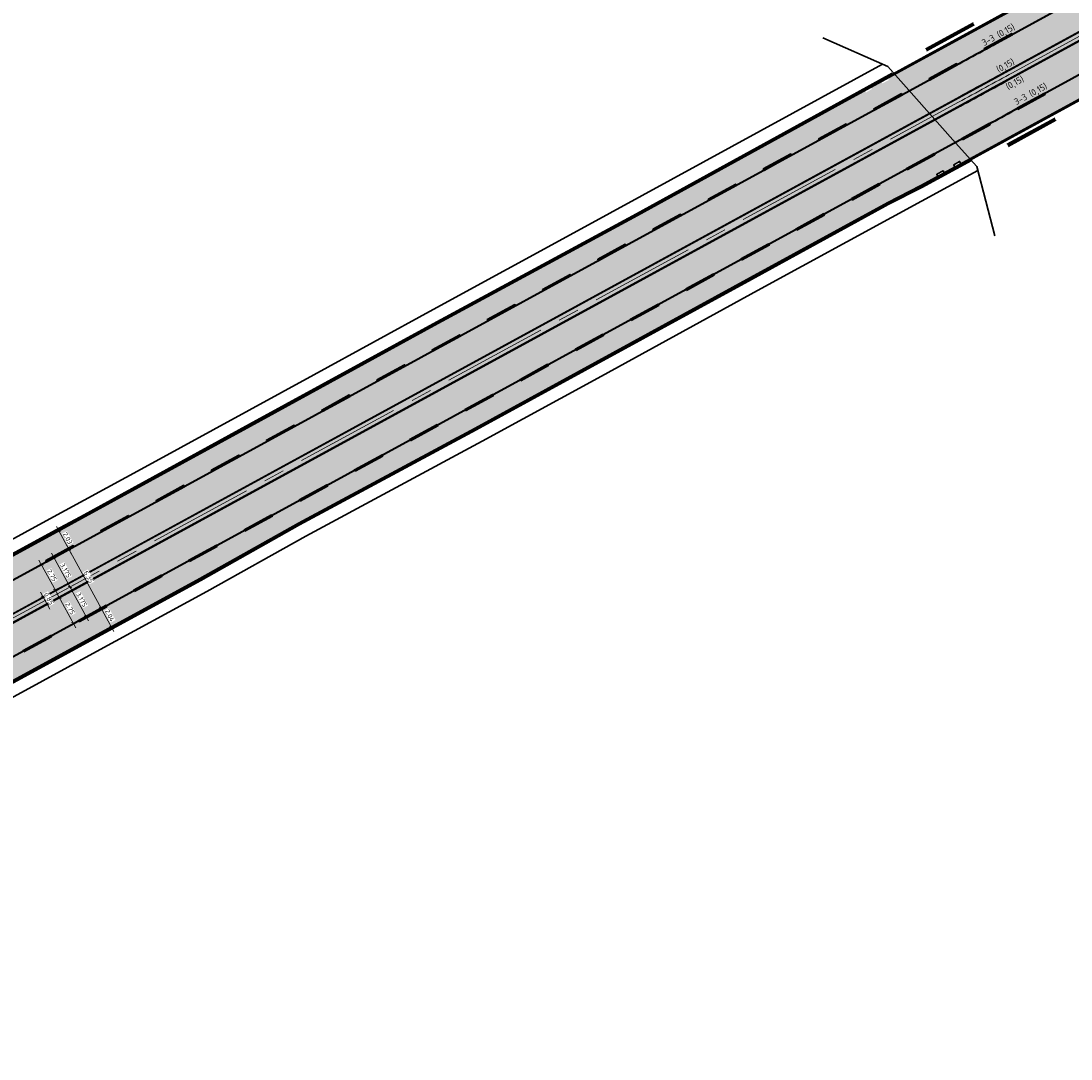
# Model space of a CAD drawing. Header units: metres. Extents: x 182509 to 183878, y 386461 to 386776.
# Tile 3 of 8: x 182614 to 182714, y 386550 to 386649. Entities that reach past the tile are written whole.
import ezdxf

# ---------------------------------------------------------------- set-up
doc = ezdxf.new("R2010")
doc.units = ezdxf.units.M
doc.linetypes.add('AM-AS-SO', pattern=[16, 10, -2, 2, -2])
doc.linetypes.add('DASHED2', pattern=[0.375, 0.25, -0.125])
for name, color, linetype, lineweight in [('B-WE-VH-KANTVERHARDING-G', 5, 'Continuous', 18), ('N-WE-AM-AS-G', 1, 'AM-AS-SO', 18), ('N-WE-BV-LEUNING-G', 210, 'BV-LEUNING-SO', 35), ('N-WE-IE-TERREINAFSCHEIDING_KUNSTMATIG_HEKWERK-G', 7, 'IE-TERREINAFSCHEIDING_KUNSTMATIG-SO', 35), ('N-WE-VH-GESLOTENVERHARDING_ASFALT-A-2501', 252, 'Continuous', 18), ('N-WE-VH-KANTVERHARDING GOOT ASFALT', 6, 'Continuous', 35), ('N-WE-VH-KANTVERHARDING-G', 5, 'Continuous', 35), ('N-WE-VH-T25', 7, 'Continuous', 25), ('N-WE-VW-MARKERING-G', 7, 'Continuous', 35), ('N-WE-WE-VOEG KUNSTWERK', 197, 'DASHED2', 25), ('X-XX-AL-AANKLEDING-M', 6, 'Continuous', 18)]:
    doc.layers.add(name, color=color, linetype=linetype, lineweight=lineweight)
doc.styles.add('NLCS-ISO-M250-T18', font='NLCS-ISO.ttf', dxfattribs={"height": 0.45})
doc.styles.add('NLCS-ISO-M250-T25', font='NLCS-ISO.ttf', dxfattribs={"height": 0.625})
doc.linetypes.add('BV-LEUNING-SO', pattern='A,1,[69,NLCS.SHX,S=0.2,R=0,X=0,Y=0],1', length=2)
doc.linetypes.add('IE-TERREINAFSCHEIDING_KUNSTMATIG-SO', pattern='A,4,[82,NLCS.SHX,S=0.75,R=90,X=0,Y=0],4,-2', length=10)
doc.dimstyles.new('NLCS-M250-T18-SCHRAP_L2_H2', dxfattribs={"dimscale": 0.25, "dimtxt": 2.5, "dimasz": 1.008, "dimexe": 2, "dimexo": 2, "dimgap": 0.7, "dimtad": 1, "dimzin": 0, "dimdsep": 46, "dimtxsty": 'NLCS-ISO-M250-T18', "dimblk": 'OBLIQUE', "dimcen": 0, "dimdle": 2, "dimclrd": 256, "dimclre": 256, "dimclrt": 7, "dimazin": 0, "dimtfac": 1, "dimtdec": 3, "dimtofl": 0, "dimtmove": 0, "dimatfit": 3, "dimldrblk": 'OBLIQUE', "dimfxl": 2, "dimfxlon": 1, "dimtfillclr": 256, "dimtolj": 1, "dimtzin": 0, "dimlwd": -1, "dimlwe": -1, "dimarcsym": 0})

# ---------------------------------------------------------------- blocks, each defined once
blk = doc.blocks.new('SVW-MARKERING_STREEP_33_015')
h = blk.add_hatch(color=256)
h.dxf.hatch_style = 1
h.paths.add_polyline_path([(3, 0.075), (0, 0.075), (0, -0.075), (3, -0.075)])
at = {"flags": 128}
blk.add_lwpolyline([(0, -0.075), (3, -0.075), (3, 0.075), (0, 0.075)], close=True, dxfattribs=at)
blk = doc.blocks.new('*U4')
at = {"layer": 'N-WE-VW-MARKERING-G'}
blk.add_blockref('SVW-MARKERING_STREEP_33_015', (0, 0), dxfattribs=at)
blk = doc.blocks.new('*U5')
at = {"layer": 'N-WE-VW-MARKERING-G', "color": 0, "linetype": 'ByBlock', "lineweight": -2, "transparency": 16777216}
for p, rotation in [((182705.85, 386646.43), 28.64824043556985), ((182700.59, 386643.55), 28.62181710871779), ((182695.32, 386640.68), 28.62181710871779), ((182690.05, 386637.8), 28.62181710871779), ((182684.78, 386634.93), 28.62181710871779), ((182679.52, 386632.05), 28.62181710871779), ((182674.25, 386629.18), 28.62181710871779), ((182668.98, 386626.31), 28.62181710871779), ((182663.72, 386623.43), 28.62181710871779), ((182658.45, 386620.56), 28.62181710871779), ((182653.18, 386617.68), 28.62181710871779), ((182647.92, 386614.81), 28.62181710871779), ((182642.65, 386611.93), 28.62181710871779), ((182637.38, 386609.06), 28.62181710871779), ((182632.12, 386606.19), 28.62181710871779), ((182626.85, 386603.31), 28.62181710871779), ((182621.58, 386600.44), 28.62181710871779), ((182616.32, 386597.56), 28.62181710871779)]:
    blk.add_blockref('*U4', p, dxfattribs=dict(at, rotation=rotation))
blk = doc.blocks.new('*U2')
at = {"layer": 'N-WE-VW-MARKERING-G'}
blk.add_blockref('SVW-MARKERING_STREEP_33_015', (0, 0), dxfattribs=at)
blk = doc.blocks.new('*U3')
at = {"layer": 'N-WE-VW-MARKERING-G', "color": 0, "linetype": 'ByBlock', "lineweight": -2, "transparency": 16777216}
for p, rotation in [((182708.98, 386640.73), 28.64829152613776), ((182703.71, 386637.85), 28.62181710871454), ((182698.44, 386634.98), 28.62181710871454), ((182693.18, 386632.1), 28.62181710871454), ((182687.91, 386629.23), 28.62181710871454), ((182682.64, 386626.35), 28.62181710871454), ((182677.38, 386623.48), 28.62181710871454), ((182672.11, 386620.61), 28.62181710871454), ((182666.84, 386617.73), 28.62181710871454), ((182661.57, 386614.86), 28.62181710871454), ((182656.31, 386611.98), 28.62181710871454), ((182651.04, 386609.11), 28.62181710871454), ((182645.77, 386606.23), 28.62181710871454), ((182640.51, 386603.36), 28.62181710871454), ((182635.24, 386600.49), 28.62181710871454), ((182629.97, 386597.61), 28.62181710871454), ((182624.71, 386594.74), 28.62181710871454), ((182619.44, 386591.86), 28.62181710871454), ((182614.17, 386588.99), 28.62181710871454)]:
    blk.add_blockref('*U2', p, dxfattribs=dict(at, rotation=rotation))
blk = doc.blocks.new('_Oblique')
at = {"color": 0, "linetype": 'ByBlock', "lineweight": -2}
blk.add_line((-0.5, -0.5), (0.5, 0.5), dxfattribs=at)
blk = doc.blocks.new('*D10')
at = {"layer": 'defpoints', "color": 0, "transparency": 16777216}
for p in [(182615.59, 386597.08), (182616.91, 386594.67), (182617.2, 386594.83)]:
    blk.add_point(p, dxfattribs=at)
at = {"layer": 'X-XX-AL-AANKLEDING-M', "transparency": 16777216}
for p, q in [((182615.64, 386597.68), (182617.44, 386594.39)), ((182615.88, 386597.24), (182616.32, 386597.48)), ((182617.2, 386594.83), (182617.63, 386595.07))]:
    blk.add_line(p, q, dxfattribs=at)
at = {"layer": 'X-XX-AL-AANKLEDING-M', "transparency": 16777216, "xscale": 0.252, "yscale": 0.252, "zscale": 0.252}
for p, rotation in [((182615.88, 386597.24), 118.6555083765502), ((182617.2, 386594.83), 298.6555083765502)]:
    blk.add_blockref('_Oblique', p, dxfattribs=dict(at, rotation=rotation))
at = {"layer": 'X-XX-AL-AANKLEDING-M', "color": 7, "transparency": 16777216, "insert": (182616.89, 386596.22), "char_height": 0.45, "attachment_point": 5, "rotation": 298.6555, "style": 'NLCS-ISO-M250-T18', "bg_fill": 3, "box_fill_scale": 1.1, "bg_fill_color": 256, "bg_fill_true_color": 13158600, "bg_fill_transparency": 0}
blk.add_mtext('\\A1;2.75', dxfattribs=at)
blk = doc.blocks.new('*D11')
at = {"layer": 'defpoints', "color": 0, "transparency": 16777216}
for p in [(182614.15, 386593.16), (182614.55, 386592.41)]:
    blk.add_point(p, dxfattribs=at)
at = {"layer": 'X-XX-AL-AANKLEDING-M', "transparency": 16777216}
for p, q in [((182615.59, 386593.95), (182616.46, 386594.43)), ((182615.79, 386594.62), (182616.67, 386593)), ((182615.99, 386593.2), (182616.87, 386593.68))]:
    blk.add_line(p, q, dxfattribs=at)
at = {"layer": 'X-XX-AL-AANKLEDING-M', "transparency": 16777216, "xscale": 0.252, "yscale": 0.252, "zscale": 0.252}
for p, rotation in [((182616.03, 386594.19), 118.6555083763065), ((182616.43, 386593.44), 298.6555083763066)]:
    blk.add_blockref('_Oblique', p, dxfattribs=dict(at, rotation=rotation))
at = {"layer": 'X-XX-AL-AANKLEDING-M', "color": 7, "transparency": 16777216, "insert": (182616.58, 386594), "char_height": 0.45, "attachment_point": 5, "rotation": 298.6555, "style": 'NLCS-ISO-M250-T18', "bg_fill": 3, "box_fill_scale": 1.1, "bg_fill_color": 256, "bg_fill_true_color": 13158600, "bg_fill_transparency": 0}
blk.add_mtext('\\A1;0.85', dxfattribs=at)
at = {"layer": 'defpoints', "color": 0, "transparency": 16777216}
blk.add_point((182616.43, 386593.44), dxfattribs=at)
blk = doc.blocks.new('*D12')
at = {"layer": 'defpoints', "color": 0, "transparency": 16777216}
for p in [(182617.32, 386593.92), (182618.64, 386591.51), (182618.92, 386591.67)]:
    blk.add_point(p, dxfattribs=at)
at = {"layer": 'X-XX-AL-AANKLEDING-M', "transparency": 16777216}
for p, q in [((182617.36, 386594.52), (182619.16, 386591.23)), ((182617.6, 386594.08), (182618.04, 386594.32)), ((182618.92, 386591.67), (182619.36, 386591.91))]:
    blk.add_line(p, q, dxfattribs=at)
at = {"layer": 'X-XX-AL-AANKLEDING-M', "transparency": 16777216, "xscale": 0.252, "yscale": 0.252, "zscale": 0.252}
for p, rotation in [((182617.6, 386594.08), 118.6555083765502), ((182618.92, 386591.67), 298.6555083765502)]:
    blk.add_blockref('_Oblique', p, dxfattribs=dict(at, rotation=rotation))
at = {"layer": 'X-XX-AL-AANKLEDING-M', "color": 7, "transparency": 16777216, "insert": (182618.61, 386593.06), "char_height": 0.45, "attachment_point": 5, "rotation": 298.6555, "style": 'NLCS-ISO-M250-T18', "bg_fill": 3, "box_fill_scale": 1.1, "bg_fill_color": 256, "bg_fill_true_color": 13158600, "bg_fill_transparency": 0}
blk.add_mtext('\\A1;2.75', dxfattribs=at)
blk = doc.blocks.new('*D13')
at = {"layer": 'defpoints', "color": 0, "transparency": 16777216}
for p in [(182615.88, 386597.24), (182618.6, 386595.11), (182617.4, 386594.45)]:
    blk.add_point(p, dxfattribs=at)
at = {"layer": 'X-XX-AL-AANKLEDING-M', "transparency": 16777216}
for p, q in [((182616.64, 386597.66), (182617.52, 386598.14)), ((182616.84, 386598.33), (182618.84, 386594.67)), ((182618.16, 386594.87), (182619.04, 386595.35))]:
    blk.add_line(p, q, dxfattribs=at)
at = {"layer": 'X-XX-AL-AANKLEDING-M', "transparency": 16777216, "xscale": 0.252, "yscale": 0.252, "zscale": 0.252}
for p, rotation in [((182617.08, 386597.9), 118.6555083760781), ((182618.6, 386595.11), 298.6555083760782)]:
    blk.add_blockref('_Oblique', p, dxfattribs=dict(at, rotation=rotation))
at = {"layer": 'X-XX-AL-AANKLEDING-M', "color": 7, "transparency": 16777216, "insert": (182618.19, 386596.69), "char_height": 0.45, "attachment_point": 5, "rotation": 298.6555, "style": 'NLCS-ISO-M250-T18', "bg_fill": 3, "box_fill_scale": 1.1, "bg_fill_color": 256, "bg_fill_true_color": 13158600, "bg_fill_transparency": 0}
blk.add_mtext('\\A1;3.175', dxfattribs=at)
blk = doc.blocks.new('*D14')
at = {"layer": 'defpoints', "color": 0, "transparency": 16777216}
blk.add_point((182620.13, 386592.32), dxfattribs=at)
blk.add_point((182620.13, 386592.32), dxfattribs=at)
at = {"layer": 'X-XX-AL-AANKLEDING-M', "transparency": 16777216}
for p, q in [((182618.36, 386595.55), (182620.37, 386591.89)), ((182618.6, 386595.11), (182619.04, 386595.35)), ((182620.13, 386592.32), (182620.56, 386592.56))]:
    blk.add_line(p, q, dxfattribs=at)
at = {"layer": 'X-XX-AL-AANKLEDING-M', "transparency": 16777216, "xscale": 0.252, "yscale": 0.252, "zscale": 0.252}
for p, rotation in [((182618.6, 386595.11), 118.6555083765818), ((182620.13, 386592.32), 298.6555083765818)]:
    blk.add_blockref('_Oblique', p, dxfattribs=dict(at, rotation=rotation))
at = {"layer": 'X-XX-AL-AANKLEDING-M', "color": 7, "transparency": 16777216, "insert": (182619.72, 386593.91), "char_height": 0.45, "attachment_point": 5, "rotation": 298.6555, "style": 'NLCS-ISO-M250-T18', "bg_fill": 3, "box_fill_scale": 1.1, "bg_fill_color": 256, "bg_fill_true_color": 13158600, "bg_fill_transparency": 0}
blk.add_mtext('\\A1;3.175', dxfattribs=at)
at = {"layer": 'defpoints', "color": 0, "transparency": 16777216}
blk.add_point((182618.6, 386595.11), dxfattribs=at)
blk = doc.blocks.new('*D15')
at = {"layer": 'defpoints', "color": 0, "transparency": 16777216}
for p in [(182619.36, 386599.14), (182621.56, 386593.1), (182622.4, 386593.57)]:
    blk.add_point(p, dxfattribs=at)
at = {"layer": 'X-XX-AL-AANKLEDING-M', "transparency": 16777216}
for p, q in [((182618.92, 386598.9), (182618.07, 386598.44)), ((182618.27, 386599.12), (182621.8, 386592.67)), ((182621.96, 386593.33), (182621.12, 386592.86))]:
    blk.add_line(p, q, dxfattribs=at)
at = {"layer": 'X-XX-AL-AANKLEDING-M', "transparency": 16777216, "xscale": 0.252, "yscale": 0.252, "zscale": 0.252}
for p, rotation in [((182618.51, 386598.68), 118.655508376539), ((182621.56, 386593.1), 298.655508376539)]:
    blk.add_blockref('_Oblique', p, dxfattribs=dict(at, rotation=rotation))
at = {"layer": 'X-XX-AL-AANKLEDING-M', "color": 7, "transparency": 16777216, "insert": (182620.39, 386596.08), "char_height": 0.45, "attachment_point": 5, "rotation": 298.6555, "style": 'NLCS-ISO-M250-T18', "bg_fill": 3, "box_fill_scale": 1.1, "bg_fill_color": 256, "bg_fill_true_color": 13158600, "bg_fill_transparency": 0}
blk.add_mtext('\\A1;6.35', dxfattribs=at)
blk = doc.blocks.new('*D16')
at = {"layer": 'X-XX-AL-AANKLEDING-M', "transparency": 16777216}
for p, q in [((182618.75, 386598.24), (182617.3, 386600.9)), ((182617.54, 386600.46), (182617.1, 386600.22)), ((182618.09, 386598.45), (182618.07, 386598.44))]:
    blk.add_line(p, q, dxfattribs=at)
at = {"layer": 'X-XX-AL-AANKLEDING-M', "transparency": 16777216, "xscale": 0.252, "yscale": 0.252, "zscale": 0.252}
for p, rotation in [((182617.54, 386600.46), 118.607317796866), ((182618.51, 386598.68), 298.607317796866)]:
    blk.add_blockref('_Oblique', p, dxfattribs=dict(at, rotation=rotation))
at = {"layer": 'X-XX-AL-AANKLEDING-M', "color": 7, "transparency": 16777216, "insert": (182618.38, 386599.76), "char_height": 0.45, "attachment_point": 5, "rotation": 298.6073, "style": 'NLCS-ISO-M250-T18', "bg_fill": 3, "box_fill_scale": 1.1, "bg_fill_color": 256, "bg_fill_true_color": 13158600, "bg_fill_transparency": 0}
blk.add_mtext('\\A1;2.03', dxfattribs=at)
at = {"layer": 'defpoints', "color": 0, "transparency": 16777216}
for p in [(182617.54, 386600.46, 25), (182617.54, 386600.46), (182618.51, 386598.68)]:
    blk.add_point(p, dxfattribs=at)
blk = doc.blocks.new('*D17')
at = {"layer": 'X-XX-AL-AANKLEDING-M', "transparency": 16777216}
for p, q in [((182621.32, 386593.54), (182622.77, 386590.88)), ((182621.14, 386592.87), (182621.12, 386592.87)), ((182622.53, 386591.32), (182622.09, 386591.08))]:
    blk.add_line(p, q, dxfattribs=at)
at = {"layer": 'X-XX-AL-AANKLEDING-M', "transparency": 16777216, "xscale": 0.252, "yscale": 0.252, "zscale": 0.252}
for p, rotation in [((182621.56, 386593.1), 118.6132250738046), ((182622.53, 386591.32), 298.6132250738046)]:
    blk.add_blockref('_Oblique', p, dxfattribs=dict(at, rotation=rotation))
at = {"layer": 'X-XX-AL-AANKLEDING-M', "color": 7, "transparency": 16777216, "insert": (182622.4, 386592.4), "char_height": 0.45, "attachment_point": 5, "rotation": 298.6132, "style": 'NLCS-ISO-M250-T18', "bg_fill": 3, "box_fill_scale": 1.1, "bg_fill_color": 256, "bg_fill_true_color": 13158600, "bg_fill_transparency": 0}
blk.add_mtext('\\A1;2.04', dxfattribs=at)
at = {"layer": 'defpoints', "color": 0, "transparency": 16777216}
for p in [(182621.56, 386593.1), (182622.53, 386591.32, 24.96), (182622.53, 386591.32)]:
    blk.add_point(p, dxfattribs=at)

msp = doc.modelspace()

# ---------------------------------------------------------------- hatches: boundary and pattern name
at = {"layer": 'N-WE-VH-GESLOTENVERHARDING_ASFALT-A-2501'}
h = msp.add_hatch(color=256, dxfattribs=at)
h.dxf.hatch_style = 1
h.paths.add_polyline_path([(182703.7919, 386647.5954), (182697.1285, 386643.9494), (182696.6266, 386643.6738), (182696.715, 386643.477), (182696.113, 386643.163), (182696.013, 386643.342), (182695.002, 386642.797), (182695.079, 386642.613), (182694.54, 386642.291), (182694.427, 386642.458), (182692.8854, 386641.62), (182692.8826, 386641.6184), (182672.7265, 386630.5418), (182653.3482, 386620.0537), (182635.8151, 386610.4592), (182619.7145, 386601.6418), (182617.7369, 386600.5685), (182599.7145, 386590.7788), (182582.1006, 386581.1319), (182569.7064, 386574.3928), (182560.4836, 386569.3542), (182560.566, 386569.18), (182541.746, 386558.8489), (182546.5536, 386550.0775), (182565.403, 386560.348), (182565.4813, 386560.2055), (182586.8157, 386571.8272), (182604.7131, 386581.5999), (182630.9772, 386595.9226), (182640.4073, 386601.2104), (182657.2412, 386610.2676), (182683.5085, 386624.6315), (182696.2892, 386631.6099), (182696.6376, 386631.7998), (182699.016, 386633.0242), (182699.7767, 386633.4157), (182701.3884, 386634.291), (182701.2971, 386634.4954), (182701.9016, 386634.8345), (182702.0154, 386634.6316), (182703.0267, 386635.1808), (182702.912, 386635.4013), (182703.468, 386635.7132), (182703.5966, 386635.4904), (182714.455, 386641.45), (182724.017, 386646.6472), (182735.9476, 386653.1866), (182750.3114, 386661.1136), (182765.8626, 386669.6217), (182782.6436, 386678.8582), (182800.4919, 386688.4874), (182822.4802, 386700.539), (182843.0066, 386711.7272), (182861.3452, 386721.7037), (182861.2501, 386721.8756), (182880.1331, 386732.265), (182875.3653, 386740.9896), (182856.46, 386730.682), (182856.37, 386730.818), (182838.812, 386721.243), (182820.88, 386711.4656), (182799.43, 386699.762), (182777.868, 386688.017), (182734.7198, 386664.4932), (182710.5324, 386651.2835)])

# ---------------------------------------------------------------- linework, layer by layer
at = {"layer": 'B-WE-VH-KANTVERHARDING-G', "flags": 128}
for points, elevation in [([(182700.207, 386646.4886), (182704.7529, 386648.9758)], 27.278), ([(182700.351, 386646.2254), (182704.8969, 386648.7126)], 27.278), ([(182707.9841, 386637.3807), (182712.5417, 386639.8692)], 27.131), ([(182708.1279, 386637.1173), (182712.6854, 386639.6059)], 27.131)]:
    msp.add_lwpolyline(points, dxfattribs=dict(at, elevation=elevation))
at = {"layer": 'defpoints'}
for points in [[(182542.581, 386557.3255), (182701.805, 386644.216, 0.00014701), (182706.9642, 386647.0334), (182876.1771, 386739.504)], [(182542.617, 386557.2598), (182701.8409, 386644.1501, 0.00014701), (182707.0002, 386646.9676), (182876.2131, 386739.4382)], [(182543.9388, 386554.8482), (182703.1583, 386641.7362, 0.00014701), (182708.3189, 386644.5544), (182877.5318, 386737.025)], [(182544.3473, 386554.1029), (182703.5654, 386640.9901, 0.00014701), (182708.7265, 386643.8085), (182877.9395, 386736.2792)], [(182545.6691, 386551.6913), (182704.8828, 386638.5761, 0.00014701), (182710.0452, 386641.3953), (182879.2582, 386733.866)], [(182545.7051, 386551.6255), (182704.9187, 386638.5103, 0.00014701), (182710.0812, 386641.3295), (182879.2942, 386733.8002)]]:
    msp.add_lwpolyline(points, format="xyb", dxfattribs=at)
at = {"layer": 'N-WE-AM-AS-G'}
msp.add_lwpolyline([(182542.3874, 386553.5175), (182703.3619, 386641.3631, 0.00014701), (182708.5227, 386644.1814), (182881.2358, 386738.5649)], format="xyb", dxfattribs=at)
at = {"layer": 'N-WE-BV-LEUNING-G', "ltscale": 10, "elevation": 27.205, "flags": 128}
msp.add_lwpolyline([(182690.429, 386647.499), (182696.614, 386644.765), (182703.083, 386637.505), (182705.102, 386635.222), (182706.834, 386628.614)], dxfattribs=at)
at = {"layer": 'N-WE-VW-MARKERING-G', "const_width": 0.15}
for points in [[(182543.9748, 386554.7825), (182703.1942, 386641.6704, 0.00014701), (182708.3549, 386644.4886), (182877.5678, 386736.9592)], [(182544.3113, 386554.1686), (182703.5295, 386641.0559, 0.00014701), (182708.6905, 386643.8743), (182877.9035, 386736.345)]]:
    msp.add_lwpolyline(points, format="xyb", dxfattribs=at)
at = {"layer": 'N-WE-WE-VOEG KUNSTWERK', "ltscale": 15, "const_width": 0.3, "flags": 128}
for points, elevation in [([(182700.279, 386646.357), (182704.8249, 386648.8442)], 27.278), ([(182708.056, 386637.249), (182712.6135, 386639.7375)], 27.131)]:
    msp.add_lwpolyline(points, dxfattribs=dict(at, elevation=elevation))

# ---------------------------------------------------------------- block references
at = {"layer": 'N-WE-VW-MARKERING-G'}
for name in ['*U5', '*U3']:
    msp.add_blockref(name, (0, 0), dxfattribs=at)

# ---------------------------------------------------------------- texts
at = {"layer": 'N-WE-VH-T25', "style": 'NLCS-ISO-M250-T25'}
for s, p in [('3-3 (0,15)', (182705.814, 386646.7128)), ('(0,15)', (182707.2032, 386644.1672)), ('(0,15)', (182708.0946, 386642.5337)), ('3-3 (0,15)', (182708.8917, 386641.0729))]:
    msp.add_text(s, height=0.625, rotation=28.621817, dxfattribs=at).set_placement(p)

# ---------------------------------------------------------------- next in the draw order: dimensions: what is measured, and where the dimension line sits
at = {"layer": 'X-XX-AL-AANKLEDING-M'}
dim = msp.add_aligned_dim(p1=(182615.5923, 386597.0827), p2=(182616.911, 386594.6695), distance=0.325, dimstyle='NLCS-M250-T18-SCHRAP_L2_H2', override={"dimtfill": 1}, dxfattribs=at)
dim.commit()
dim.dimension.update_dxf_attribs({"geometry": '*D10', "text_midpoint": (182616.8879, 386596.2238)})

# ---------------------------------------------------------------- next in the draw order: dimensions: what is measured, and where the dimension line sits
dim = msp.add_linear_dim(base=(182616.4335, 386593.4399), p1=(182614.1455, 386593.1582), p2=(182614.5531, 386592.4123), angle=298.655508, dimstyle='NLCS-M250-T18-SCHRAP_L2_H2', override={"dimtfill": 1}, dxfattribs=at)
dim.commit()
dim.dimension.update_dxf_attribs({"geometry": '*D11', "text_midpoint": (182616.2297, 386593.8128), "dimtype": 161})

# ---------------------------------------------------------------- next in the draw order: dimensions: what is measured, and where the dimension line sits
dim = msp.add_aligned_dim(p1=(182617.3186, 386593.9236), p2=(182618.6374, 386591.5104), distance=0.325, dimstyle='NLCS-M250-T18-SCHRAP_L2_H2', override={"dimtfill": 1}, dxfattribs=at)
dim.commit()
dim.dimension.update_dxf_attribs({"geometry": '*D12', "text_midpoint": (182618.6142, 386593.0647)})

# ---------------------------------------------------------------- next in the draw order: dimensions: what is measured, and where the dimension line sits
dim = msp.add_aligned_dim(p1=(182615.8775, 386597.2385), p2=(182617.4, 386594.4524), distance=1.3711, dimstyle='NLCS-M250-T18-SCHRAP_L2_H2', override={"dimdec": 3, "dimtfill": 1}, dxfattribs=at)
dim.commit()
dim.dimension.update_dxf_attribs({"geometry": '*D13', "text_midpoint": (182618.1929, 386596.6948)})

# ---------------------------------------------------------------- next in the draw order: dimensions: what is measured, and where the dimension line sits
dim = msp.add_aligned_dim(p1=(182618.6032, 386595.1099), p2=(182620.1257, 386592.3238), distance=0, dimstyle='NLCS-M250-T18-SCHRAP_L2_H2', override={"dimdec": 3, "dimtfill": 1}, dxfattribs=at)
dim.commit()
dim.dimension.update_dxf_attribs({"geometry": '*D14', "text_midpoint": (182619.7155, 386593.9087)})

# ---------------------------------------------------------------- next in the draw order: dimensions: what is measured, and where the dimension line sits
dim = msp.add_aligned_dim(p1=(182619.3569, 386599.1383), p2=(182622.402, 386593.566), distance=-0.9621, dimstyle='NLCS-M250-T18-SCHRAP_L2_H2', override={"dimtfill": 1}, dxfattribs=at)
dim.commit()
dim.dimension.update_dxf_attribs({"geometry": '*D15', "text_midpoint": (182620.3862, 386596.0826)})

# ---------------------------------------------------------------- next in the draw order: dimensions: what is measured, and where the dimension line sits
for p1, p2, picture, middle in [((182618.5126, 386598.6769), (182617.5395, 386600.4612, 24.995), '*D16', (182618.3772, 386599.7606)), ((182621.5577, 386593.1046), (182622.5326, 386591.3175, 24.965), '*D17', (182622.3963, 386592.4026))]:
    dim = msp.add_aligned_dim(p1=p1, p2=p2, distance=0, dimstyle='NLCS-M250-T18-SCHRAP_L2_H2', override={"dimtfill": 1}, dxfattribs=at)
    dim.commit()
    dim.dimension.update_dxf_attribs({"geometry": picture, "text_midpoint": middle})

# ---------------------------------------------------------------- next in the draw order: linework, layer by layer
at = {"layer": 'N-WE-IE-TERREINAFSCHEIDING_KUNSTMATIG_HEKWERK-G'}
for points, elevation in [([(182569.244, 386575.7418), (182576.1581, 386579.5102), (182582.1903, 386582.6977), (182599.7999, 386592.4055), (182615.9722, 386601.2337), (182626.0912, 386606.7357), (182641.849, 386615.3506), (182653.2362, 386621.5733), (182667.368, 386629.3006), (182696.1102, 386644.9876)], 25.013), ([(182575.9729, 386564.315), (182587.4908, 386570.5893), (182605.3889, 386580.3623), (182621.1348, 386588.9653), (182631.6595, 386594.6887), (182641.0862, 386599.9745), (182657.9134, 386609.0281), (182669.3029, 386615.2354), (182684.185, 386623.3944), (182696.9649, 386630.3723), (182705.1966, 386634.8602)], 24.965)]:
    msp.add_lwpolyline(points, dxfattribs=dict(at, elevation=elevation))
at = {"layer": 'N-WE-VH-KANTVERHARDING GOOT ASFALT', "const_width": 0.18, "elevation": 24.995}
msp.add_lwpolyline([(182560.4343, 386569.4412), (182569.6586, 386574.4806), (182582.0527, 386581.2197), (182599.6667, 386590.8666), (182617.6892, 386600.6564), (182619.6666, 386601.7296), (182635.7671, 386610.5469), (182653.3004, 386620.1415), (182672.6786, 386630.6296), (182692.8345, 386641.7061), (182697.0804, 386644.037), (182717.5619, 386655.2438), (182721.3495, 386657.3151), (182725.0461, 386659.3569), (182740.1087, 386667.5317), (182755.3579, 386675.9017), (182770.2818, 386684.0207), (182786.3827, 386692.8507), (182803.4052, 386702.0934), (182809.8378, 386705.5887), (182826.9408, 386714.9817), (182844.9633, 386724.7644), (182856.3071, 386730.9378)], dxfattribs=at)
at = {"layer": 'N-WE-VH-KANTVERHARDING GOOT ASFALT', "const_width": 0.18}
msp.add_lwpolyline([(182565.5286, 386560.1174), (182586.8636, 386571.7394), (182604.7611, 386581.5121), (182631.0256, 386595.8351), (182640.4555, 386601.1227), (182657.2889, 386610.1797), (182683.5564, 386624.5438), (182696.3371, 386631.5221), (182696.6844, 386631.7115), (182699.8234, 386633.3273), (182704.565, 386635.9025), (182724.8225, 386646.9735), (182729.1564, 386649.4084), (182732.7324, 386651.298), (182750.3595, 386661.0259), (182765.9107, 386669.534), (182782.6914, 386678.7704), (182800.5397, 386688.3996), (182822.5281, 386700.4512), (182843.0544, 386711.6394), (182861.3996, 386721.6195)], dxfattribs=at)
at = {"layer": 'N-WE-VH-KANTVERHARDING-G'}
for points in [[(182560.4823, 386569.3535), (182569.7064, 386574.3928), (182582.1006, 386581.1319), (182599.7145, 386590.7788), (182617.7369, 386600.5685), (182619.7145, 386601.6418), (182635.8151, 386610.4592), (182653.3482, 386620.0537), (182672.7265, 386630.5418), (182692.8826, 386641.6184), (182697.1285, 386643.9494), (182717.6099, 386655.1561), (182721.3977, 386657.2275), (182725.0941, 386659.2691), (182740.1566, 386667.4439), (182755.4058, 386675.814), (182770.3297, 386683.933), (182786.4306, 386692.7629), (182803.4529, 386702.0055), (182809.8858, 386705.501), (182826.9887, 386714.8939), (182845.011, 386724.6766), (182856.3551, 386730.85)], [(182565.4808, 386560.2052), (182586.8157, 386571.8272), (182604.7131, 386581.5999), (182630.9772, 386595.9226), (182640.4073, 386601.2104), (182657.2412, 386610.2676), (182683.5085, 386624.6315), (182696.2892, 386631.6099), (182696.6376, 386631.7998), (182699.7767, 386633.4157), (182704.5172, 386635.9903), (182724.774, 386647.0609), (182729.1086, 386649.4963), (182732.6849, 386651.386), (182750.3114, 386661.1136), (182765.8626, 386669.6217), (182782.6436, 386678.8582), (182800.4919, 386688.4874), (182822.4802, 386700.539), (182843.0066, 386711.7272), (182861.3517, 386721.7073)]]:
    msp.add_lwpolyline(points, dxfattribs=at)
for points, elevation in [([(182560.3864, 386569.529), (182569.6107, 386574.5684), (182582.0048, 386581.3074), (182599.6188, 386590.9544), (182617.6415, 386600.7443), (182619.6187, 386601.8174), (182635.7191, 386610.6346), (182653.2526, 386620.2293), (182672.6308, 386630.7174), (182692.7863, 386641.7937), (182697.0322, 386644.1247)], 24.995), ([(182565.4808, 386560.2052), (182586.8157, 386571.8272), (182604.7131, 386581.5999), (182630.9772, 386595.9226), (182640.4073, 386601.2104), (182657.2412, 386610.2676), (182683.5085, 386624.6315), (182696.2892, 386631.6099), (182696.6376, 386631.7998), (182699.7767, 386633.4157), (182701.3884, 386634.291), (182701.2971, 386634.4954), (182701.9016, 386634.8345), (182702.0154, 386634.6316), (182703.0267, 386635.1808), (182702.912, 386635.4013), (182703.468, 386635.7133), (182703.5966, 386635.4904), (182704.5173, 386635.9904), (182704.5174, 386635.9904)], 24.965), ([(182565.5764, 386560.0296), (182586.9115, 386571.6516), (182604.809, 386581.4243), (182631.074, 386595.7476), (182640.5036, 386601.0351), (182657.3366, 386610.0918), (182683.6044, 386624.456), (182696.385, 386631.4344), (182696.7312, 386631.6231), (182699.8702, 386633.2389), (182704.6127, 386635.8146)], 24.965)]:
    msp.add_lwpolyline(points, dxfattribs=dict(at, elevation=elevation))

doc.saveas('drawing.dxf')
